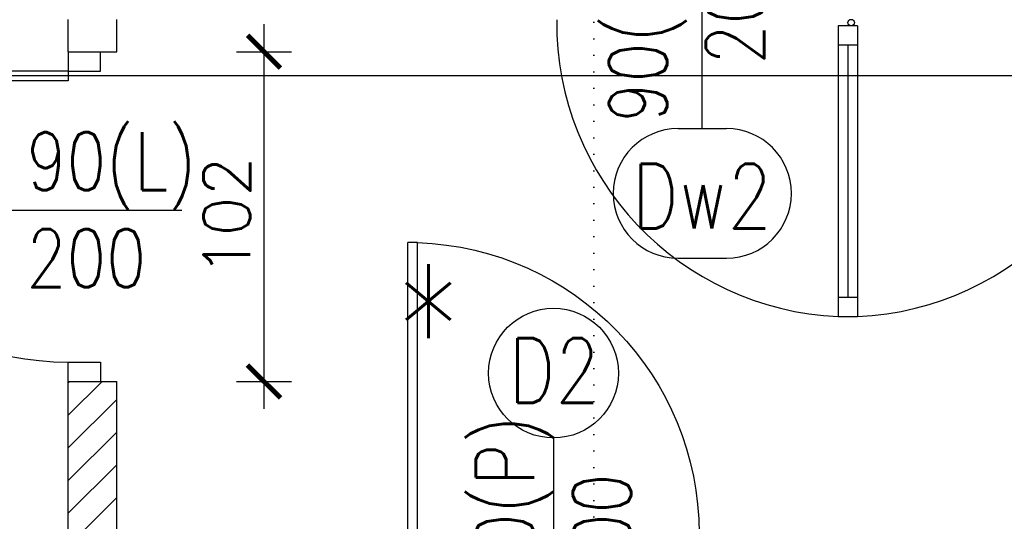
# Model space of a CAD drawing. Header units: millimetres. Extents: x 31969 to 285678, y -69766 to -5517.
# Tile 19 of 37: x 141971 to 142275, y -10356 to -10201. Entities that reach past the tile are written whole.
import ezdxf
from ezdxf.lldxf.tags import DXFTag

# ---------------------------------------------------------------- set-up
doc = ezdxf.new("R2010")
doc.units = ezdxf.units.MM
doc.linetypes.add('DOT', pattern=[0.25, 0, -0.25])
for name, color, linetype in [('a-opis 1', 3, 'Continuous'), ('a-opis stolarki 1', 3, 'Continuous'), ('a-opis stolarki 2', 1, 'Continuous'), ('a-przekrój 2', 251, 'Continuous'), ('a-stolarka drzwiowa', 3, 'Continuous'), ('a-stolarka okienna', 3, 'Continuous'), ('a-szkło', 4, 'Continuous'), ('a-wymiary', 11, 'Continuous'), ('a-ściany działowe projektowane', 5, 'Continuous'), ('a-ściany istniejące murowane', 6, 'Continuous')]:
    doc.layers.add(name, color=color, linetype=linetype)
doc.styles.add('MAREK', font='simplex.shx')
doc.styles.add('WYMIAR', font='romans.shx', dxfattribs={"width": 0.8})
tags = doc.linetypes.add('DASHED', pattern=[0.75, 0.5, -0.25]).pattern_tags.tags
tags[6:7] = [DXFTag(74, 4), DXFTag(75, 0), DXFTag(340, '0'), DXFTag(46, 1.0), DXFTag(50, 0.0), DXFTag(44, 0.0), DXFTag(45, 0.0)]
tags[4:5] = [DXFTag(74, 4), DXFTag(75, 0), DXFTag(340, '0'), DXFTag(46, 1.0), DXFTag(50, 0.0), DXFTag(44, 0.0), DXFTag(45, 0.0)]
doc.dimstyles.new('MAREK', dxfattribs={"dimscale": 0.85, "dimtxt": 17, "dimasz": 12, "dimexe": 10, "dimexo": 0.625, "dimgap": 5, "dimtad": 1, "dimdec": 1, "dimdsep": 46, "dimtxsty": 'MAREK', "dimblk1": 'ARCHTICK', "dimblk2": 'ARCHTICK', "dimsah": 1, "dimcen": 2.5, "dimdle": 10, "dimadec": 0, "dimazin": 0, "dimtfac": 1, "dimtdec": 1, "dimtmove": 1, "dimatfit": 3, "dimldrblk": 'ARCHTICK', "dimfxl": 0, "dimtolj": 1, "dimtzin": 0, "dimarcsym": 0})

# ---------------------------------------------------------------- blocks, each defined once
blk = doc.blocks.new('A$C42BE72CD')
at = {"layer": 'a-stolarka drzwiowa'}
for p, q in [((6, 99.95), (0, 99.95)), ((6, 89.95), (6, 99.95)), ((96, 89.95), (96, 99.95)), ((96, 99.95), (102, 99.95)), ((0, 89.95), (6, 89.95)), ((6, 89.95), (9, 89.95)), ((6, 89.95), (6, 0)), ((9, 89.95), (9, 0)), ((102, 89.95), (96, 89.95)), ((9, 0), (6, 0))]:
    blk.add_line(p, q, dxfattribs=at)
at = {"layer": 'a-stolarka drzwiowa', "linetype": 'DASHED', "lineweight": 25, "ltscale": 20}
blk.add_arc((6, 89.95), 90, 271.9102, 0, dxfattribs=at)
blk = doc.blocks.new('_ARCHTICK')
at = {"color": 0, "linetype": 'ByBlock', "const_width": 0.15}
blk.add_lwpolyline([(-0.5, -0.5), (0.5, 0.5)], dxfattribs=at)
blk = doc.blocks.new('*D1459')
at = {"layer": 'a-wymiary', "color": 0, "lineweight": -2, "ltscale": 100}
for p, q in [((142046.56, -10202.6), (142046.56, -10321.6)), ((142038.06, -10211.1), (142055.06, -10211.1)), ((142038.06, -10313.1), (142055.06, -10313.1))]:
    blk.add_line(p, q, dxfattribs=at)
at = {"layer": 'DEFPOINTS', "color": 0}
for p in [(142001.07, -10211.1), (142001.07, -10313.1), (142046.56, -10313.1)]:
    blk.add_point(p, dxfattribs=at)
at = {"layer": 'a-wymiary', "color": 0, "linetype": 'ByBlock', "lineweight": -2, "xscale": 10.2, "yscale": 10.2, "zscale": 10.2}
for p, rotation in [((142046.56, -10211.1), 90), ((142046.56, -10313.1), 270)]:
    blk.add_blockref('_ARCHTICK', p, dxfattribs=dict(at, rotation=rotation))
at = {"layer": 'a-wymiary', "color": 0, "ltscale": 100, "insert": (142035.08, -10262.1), "char_height": 14.45, "attachment_point": 5, "rotation": 90, "style": 'MAREK'}
blk.add_mtext('\\A1;102', dxfattribs=at)

msp = doc.modelspace()

# ---------------------------------------------------------------- hatches: boundary and pattern name
at = {"layer": 'a-przekrój 2', "ltscale": 0.1}
h = msp.add_hatch(dxfattribs=at)
h.set_pattern_fill('LINE', color=256, scale=2.25, angle=45)
h.paths.add_polyline_path([(142266.07, -10375.1), (142266.07, -10360.1), (142236.07, -10360.1), (142236.07, -10375.1)])
h.paths.add_polyline_path([(142181.07, -10500.1), (142191.07, -10500.1), (142191.07, -10488.1), (142181.07, -10488.1)])
h.paths.add_polyline_path([(142089.07, -10500.1), (142089.07, -10488.1), (142027.07, -10488.1), (142027.07, -10500.1)])
h.paths.add_polyline_path([(142001.07, -10503.1), (141986.07, -10503.1), (141986.07, -10593.1), (142001.07, -10593.1)])
h.paths.add_polyline_path([(142001.07, -10313.1), (141986.07, -10313.1), (141986.07, -10360.1), (142001.07, -10360.1)])

# ---------------------------------------------------------------- linework, layer by layer
at = {"layer": 'a-opis 1', "linetype": 'DOT', "ltscale": 20}
msp.add_line((142148.48, -9498.2), (142148.5, -10504.8), dxfattribs=at)
at = {"layer": 'a-opis stolarki 1'}
for p, q in [((142182.07, -10234.88), (142182.07, -10162.07)), ((141959.94, -10260.1), (142021.23, -10260.1)), ((142136.07, -10330.58), (142136.07, -10395.25))]:
    msp.add_line(p, q, dxfattribs=at)
at = {"layer": 'a-opis stolarki 2'}
for p, q in [((142174.57, -10234.88), (142189.57, -10234.88)), ((142174.57, -10274.98), (142189.57, -10274.98))]:
    msp.add_line(p, q, dxfattribs=at)
msp.add_circle((142136.07, -10310.53), 20.05, dxfattribs=at)
for centre, start, end in [((142174.57, -10254.93), 90, 270), ((142189.57, -10254.93), 270, 90)]:
    msp.add_arc(centre, 20.05, start, end, dxfattribs=at)
at = {"layer": 'a-stolarka drzwiowa'}
for p, q in [((142230.07, -10203.1), (142224.07, -10203.1)), ((142224.07, -10203.1), (142224.07, -10293.01)), ((142230.07, -10203.1), (142230.07, -10293.01)), ((142230.07, -10209.1), (142224.07, -10209.1)), ((142224.07, -10287.01), (142230.07, -10287.01)), ((142224.07, -10293.01), (142230.07, -10293.01))]:
    msp.add_line(p, q, dxfattribs=at)
msp.add_circle((142228.07, -10202.1), 1, dxfattribs=at)
at = {"layer": 'a-stolarka drzwiowa', "linetype": 'DASHED', "lineweight": 25, "ltscale": 20}
for centre, start, end in [((142228.07, -10202.1), 179.4792, 267.4807), ((142226.07, -10202.1), 272.5193, 0.5208)]:
    msp.add_arc(centre, 91, start, end, dxfattribs=at)
at = {"layer": 'a-stolarka okienna', "linetype": 'DASHED', "lineweight": 25, "ltscale": 40}
msp.add_line((143522.33, -10218.55), (140656.09, -10218.55), dxfattribs=at)
at = {"layer": 'a-szkło', "ltscale": 100}
msp.add_line((142227.07, -10209.1), (142227.07, -10287.01), dxfattribs=at)
at = {"layer": 'a-ściany działowe projektowane', "ltscale": 20}
for p, q in [((141986.07, -10360.1), (141986.07, -10313.1)), ((141986.07, -10313.1), (142001.07, -10313.1)), ((142001.07, -10360.1), (142001.07, -10313.1))]:
    msp.add_line(p, q, dxfattribs=at)
at = {"layer": 'a-ściany istniejące murowane'}
for p, q in [((141986.07, -10211.1), (141986.07, -10201.1)), ((142001.07, -10211.1), (142001.07, -10201.1)), ((141986.07, -10211.1), (142001.07, -10211.1))]:
    msp.add_line(p, q, dxfattribs=at)

# ---------------------------------------------------------------- block references
at = {"layer": 'a-stolarka drzwiowa', "ltscale": 100, "rotation": 269.9999999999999}
msp.add_blockref('A$C42BE72CD', (141896.12, -10211.1), dxfattribs=at)
at = {"layer": 'a-stolarka drzwiowa', "ltscale": 100, "xscale": -1, "rotation": 180}
msp.add_blockref('A$C42BE72CD', (142085.07, -10270.15), dxfattribs=at)

# ---------------------------------------------------------------- texts
at = {"layer": 'a-opis stolarki 1', "char_height": 18, "width": 35.8438, "rotation": 90, "style": 'WYMIAR'}
for s, insert, attachment_point in [('{\\Fromans.shx;\\W2.66019; }\\P{\\Fromans.shx;\\W0.56495; }90(P)\\P{\\Fromans.shx;\\W1.23162; }200', (142123.19, -10178.01), 3), ('{\\Fromans.shx;\\W1.24457; }\\P90(P)\\P200', (142160.05, -10378.65), 7)]:
    msp.add_mtext(s, dxfattribs=dict(at, insert=insert, attachment_point=attachment_point))
at = {"layer": 'a-opis stolarki 1', "insert": (141973.15, -10283.97), "char_height": 18, "width": 35.8438, "attachment_point": 7, "style": 'WYMIAR'}
msp.add_mtext('{\\Fromans.shx;\\W1.24457; }\\P90(L)\\P200', dxfattribs=at)
at = {"layer": 'a-opis stolarki 2', "char_height": 20.047, "width": 23.6587, "attachment_point": 9, "style": 'WYMIAR'}
for s, insert in [('Dw2', (142203.6, -10265.78)), ('D2', (142150.37, -10319.71))]:
    msp.add_mtext(s, dxfattribs=dict(at, insert=insert))
at = {"layer": 'a-opis stolarki 2', "insert": (142043.58, -10316.92), "char_height": 40.095, "attachment_point": 7, "style": 'WYMIAR'}
msp.add_mtext_dynamic_manual_height_columns('{\\Fromans.shx;\\W1.55693; }{\\A1;*}', width=124.3193, gutter_width=12.5, heights=[0], dxfattribs=at)

# ---------------------------------------------------------------- dimensions: what is measured, and where the dimension line sits
at = {"layer": 'a-wymiary', "ltscale": 100}
dim = msp.add_linear_dim(base=(142046.56, -10313.1), p1=(142001.07, -10211.1), p2=(142001.07, -10313.1), angle=90, dimstyle='MAREK', dxfattribs=at)
dim.commit()
dim.dimension.update_dxf_attribs({"geometry": '*D1459', "text_midpoint": (142035.08, -10262.1)})

doc.saveas('drawing.dxf')
